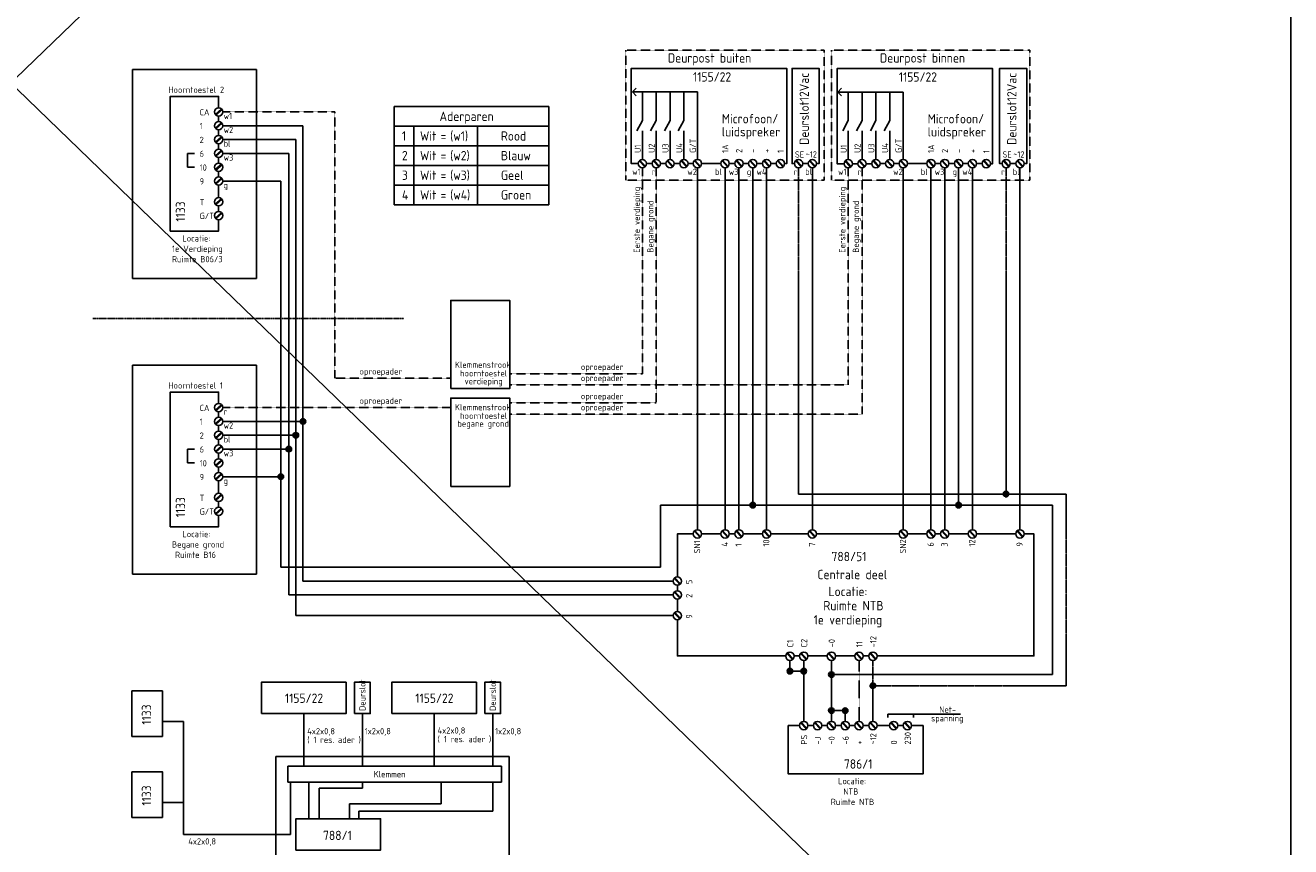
# Model space of a CAD drawing. Header units: millimetres. Extents: x -131870 to 63446, y -19823 to 125301.
# Tile 9 of 14: x -34792 to 1802, y 67390 to 91156. Entities that reach past the tile are written whole.
import ezdxf

# ---------------------------------------------------------------- set-up
doc = ezdxf.new("R2010")
doc.units = ezdxf.units.MM
doc.header["$LTSCALE"] = 0.5
for name, pattern in [('CENTER2', [28.575, 19.05, -3.175, 3.175, -3.175]), ('HIDDEN', [9.525, 6.35, -3.175]), ('HIDDENX2', [19.05, 12.7, -6.35]), ('PHANTOM2', [31.75, 15.875, -3.175, 3.175, -3.175, 3.175, -3.175])]:
    doc.linetypes.add(name, pattern=pattern)
doc.layers.add('tekst-018', color=1, linetype='Continuous')
doc.styles.get("Standard").update_dxf_attribs({"font": 'iso.shx'})

msp = doc.modelspace()

# ---------------------------------------------------------------- hatches: boundary and pattern name
at = {"linetype": 'Continuous'}
h = msp.add_hatch(color=1, dxfattribs=at)
edge = h.paths.add_edge_path()
edge.add_arc((-26761, 79695), 80, 0, 360)
h = msp.add_hatch(color=1, dxfattribs=at)
edge = h.paths.add_edge_path()
edge.add_arc((-26967, 79295), 80, 0, 360)
h = msp.add_hatch(color=1, dxfattribs=at)
edge = h.paths.add_edge_path()
edge.add_arc((-27172, 78895), 80, 0, 360)
h = msp.add_hatch(color=1, dxfattribs=at)
edge = h.paths.add_edge_path()
edge.add_arc((-27401, 78095), 80, 0, 360)
at = {"linetype": 'CENTER2'}
h = msp.add_hatch(color=4, dxfattribs=at)
edge = h.paths.add_edge_path()
edge.add_arc((-6429, 77594), 80, 0, 360)
at = {"linetype": 'Continuous'}
h = msp.add_hatch(color=1, dxfattribs=at)
edge = h.paths.add_edge_path()
edge.add_arc((-13754, 77272), 80, 0, 360)
h = msp.add_hatch(color=1, dxfattribs=at)
edge = h.paths.add_edge_path()
edge.add_arc((-7802, 77272), 80, 0, 360)
h = msp.add_hatch(color=1, dxfattribs=at)
edge = h.paths.add_edge_path()
edge.add_arc((-12680, 72470), 80, 0, 360)
h = msp.add_hatch(color=1, dxfattribs=at)
edge = h.paths.add_edge_path()
edge.add_arc((-12280, 72469), 80, 0, 360)
h = msp.add_hatch(color=1, dxfattribs=at)
edge = h.paths.add_edge_path()
edge.add_arc((-11480, 72370), 80, 0, 360)
at = {"linetype": 'CENTER2'}
h = msp.add_hatch(color=4, dxfattribs=at)
edge = h.paths.add_edge_path()
edge.add_arc((-10280, 72049), 80, 0, 360)
at = {"linetype": 'Continuous'}
h = msp.add_hatch(color=1, dxfattribs=at)
edge = h.paths.add_edge_path()
edge.add_arc((-11480, 71328), 80, 0, 360)
h = msp.add_hatch(color=1, dxfattribs=at)
edge = h.paths.add_edge_path()
edge.add_arc((-11080, 71327), 80, 0, 360)

# ---------------------------------------------------------------- linework, layer by layer
for p, q in [((-72236, 53664), (1802, 125301)), ((-72236, 125301), (1802, 53664)), ((1802, 125301), (1802, 53664)), ((-17235, 89227), (-17129, 89340)), ((-11292, 89225), (-11187, 89338)), ((-15354, 89227), (-17235, 89227)), ((-17235, 89227), (-17129, 89115)), ((-16947, 88401), (-16947, 89227)), ((-16547, 88401), (-16547, 89227)), ((-16147, 88401), (-16147, 89227)), ((-15747, 88401), (-15747, 89227)), ((-15354, 87275), (-15354, 89227)), ((-9402, 89225), (-11292, 89225)), ((-11292, 89225), (-11187, 89113)), ((-10994, 88399), (-10994, 89225)), ((-10594, 88399), (-10594, 89225)), ((-10194, 88399), (-10194, 89225)), ((-9794, 88399), (-9794, 89225)), ((-9402, 87273), (-9402, 89225)), ((-29297, 88579), (-29119, 88739)), ((-29281, 88561), (-29103, 88721)), ((-29297, 88179), (-29119, 88339)), ((-29281, 88161), (-29103, 88321)), ((-16947, 88401), (-17107, 88101)), ((-16547, 88401), (-16707, 88101)), ((-16147, 88401), (-16307, 88101)), ((-15747, 88401), (-15907, 88101)), ((-10994, 88399), (-11154, 88099)), ((-10594, 88399), (-10754, 88099)), ((-10194, 88399), (-10354, 88099)), ((-9794, 88399), (-9954, 88099)), ((-29297, 87779), (-29119, 87939)), ((-29281, 87761), (-29103, 87921)), ((-16947, 87274), (-16947, 88101)), ((-16547, 87274), (-16547, 88101)), ((-16147, 87274), (-16147, 88101)), ((-15747, 87274), (-15747, 88101)), ((-10994, 87272), (-10994, 88099)), ((-10594, 87272), (-10594, 88099)), ((-10194, 87272), (-10194, 88099)), ((-9794, 87272), (-9794, 88099)), ((-29297, 87379), (-29119, 87539)), ((-29281, 87361), (-29103, 87521)), ((-29297, 86979), (-29119, 87139)), ((-29281, 86961), (-29103, 87121)), ((-16875, 87058), (-17036, 87235)), ((-16858, 87073), (-17018, 87251)), ((-16475, 87058), (-16636, 87235)), ((-16458, 87073), (-16618, 87251)), ((-16075, 87058), (-16236, 87235)), ((-16058, 87073), (-16218, 87251)), ((-15675, 87058), (-15836, 87235)), ((-15658, 87073), (-15818, 87251)), ((-15283, 87059), (-15443, 87236)), ((-15266, 87074), (-15426, 87252)), ((-14483, 87059), (-14643, 87236)), ((-14466, 87074), (-14626, 87252)), ((-14083, 87059), (-14243, 87236)), ((-14066, 87074), (-14226, 87252)), ((-13683, 87058), (-13843, 87235)), ((-13666, 87073), (-13826, 87251)), ((-13283, 87058), (-13443, 87235)), ((-13266, 87073), (-13426, 87251)), ((-12883, 87058), (-13043, 87235)), ((-12866, 87073), (-13026, 87251)), ((-12359, 87058), (-12519, 87235)), ((-12341, 87073), (-12501, 87251)), ((-11959, 87058), (-12119, 87235)), ((-11941, 87073), (-12101, 87251)), ((-10923, 87055), (-11083, 87233)), ((-10905, 87071), (-11066, 87248)), ((-10523, 87055), (-10683, 87233)), ((-10505, 87071), (-10666, 87248)), ((-10123, 87058), (-10283, 87235)), ((-10105, 87073), (-10266, 87251)), ((-9723, 87058), (-9883, 87235)), ((-9705, 87073), (-9866, 87251)), ((-9331, 87059), (-9491, 87236)), ((-9313, 87074), (-9473, 87252)), ((-8531, 87059), (-8691, 87236)), ((-8513, 87074), (-8673, 87252)), ((-8131, 87059), (-8291, 87236)), ((-8113, 87074), (-8273, 87252)), ((-7731, 87058), (-7891, 87235)), ((-7713, 87073), (-7873, 87251)), ((-7331, 87058), (-7491, 87235)), ((-7313, 87073), (-7473, 87251)), ((-6931, 87058), (-7091, 87235)), ((-6913, 87073), (-7073, 87251)), ((-6355, 87058), (-6515, 87235)), ((-6338, 87073), (-6498, 87251)), ((-5955, 87058), (-6115, 87235)), ((-5938, 87073), (-6098, 87251)), ((-29297, 86579), (-29119, 86739)), ((-29281, 86561), (-29103, 86721)), ((-29297, 85979), (-29119, 86139)), ((-29281, 85961), (-29103, 86121)), ((-29297, 85579), (-29119, 85739)), ((-29281, 85561), (-29103, 85721)), ((-29297, 80023), (-29119, 80184)), ((-29281, 80006), (-29103, 80166)), ((-29297, 79623), (-29119, 79784)), ((-29281, 79606), (-29103, 79766)), ((-29297, 79223), (-29119, 79384)), ((-29281, 79206), (-29103, 79366)), ((-29297, 78823), (-29119, 78984)), ((-29281, 78806), (-29103, 78966)), ((-29297, 78423), (-29119, 78584)), ((-29281, 78406), (-29103, 78566)), ((-29297, 78023), (-29119, 78184)), ((-29281, 78006), (-29103, 78166)), ((-29297, 77423), (-29119, 77584)), ((-29281, 77406), (-29103, 77566)), ((-29297, 77023), (-29119, 77184)), ((-29281, 77006), (-29103, 77166)), ((-15283, 76344), (-15443, 76521)), ((-15266, 76360), (-15426, 76537)), ((-14483, 76344), (-14643, 76521)), ((-14466, 76360), (-14626, 76537)), ((-14083, 76344), (-14243, 76521)), ((-14066, 76360), (-14226, 76537)), ((-13283, 76344), (-13443, 76521)), ((-13266, 76360), (-13426, 76537)), ((-11959, 76344), (-12119, 76521)), ((-11941, 76360), (-12101, 76537)), ((-9331, 76344), (-9491, 76521)), ((-9313, 76360), (-9473, 76537)), ((-8531, 76344), (-8691, 76521)), ((-8513, 76360), (-8673, 76537)), ((-8131, 76344), (-8291, 76521)), ((-8113, 76360), (-8273, 76537)), ((-7331, 76344), (-7491, 76521)), ((-7313, 76360), (-7473, 76537)), ((-5958, 76344), (-6118, 76521)), ((-5940, 76360), (-6101, 76537)), ((-15864, 74978), (-16024, 75155)), ((-15846, 74994), (-16006, 75171)), ((-15864, 74578), (-16024, 74755)), ((-15846, 74594), (-16006, 74771)), ((-15864, 73978), (-16024, 74155)), ((-15846, 73994), (-16006, 74171)), ((-12608, 72804), (-12769, 72981)), ((-12591, 72820), (-12751, 72997)), ((-12208, 72804), (-12369, 72981)), ((-12191, 72820), (-12351, 72997)), ((-11408, 72804), (-11569, 72981)), ((-11391, 72820), (-11551, 72997)), ((-10608, 72804), (-10769, 72981)), ((-10591, 72820), (-10751, 72997)), ((-10208, 72804), (-10369, 72981)), ((-10191, 72820), (-10351, 72997)), ((-12191, 70816), (-12351, 70993)), ((-11791, 70816), (-11951, 70993)), ((-11391, 70816), (-11551, 70993)), ((-10991, 70816), (-11151, 70993)), ((-10591, 70816), (-10751, 70993)), ((-10191, 70816), (-10351, 70993)), ((-9591, 70816), (-9751, 70993)), ((-9191, 70816), (-9351, 70993)), ((-12208, 70800), (-12369, 70977)), ((-11808, 70800), (-11969, 70977)), ((-11408, 70800), (-11569, 70977)), ((-11008, 70800), (-11169, 70977)), ((-10608, 70800), (-10769, 70977)), ((-10208, 70800), (-10369, 70977)), ((-9608, 70800), (-9769, 70977)), ((-9208, 70800), (-9369, 70977)), ((-27550, 70000), (-27550, 65610)), ((-20800, 70000), (-27550, 70000)), ((-20800, 65610), (-20800, 70000))]:
    msp.add_line(p, q, dxfattribs=at)
at = {"color": 2, "linetype": 'Continuous'}
for p, q in [((-31693, 89879), (-28107, 89879)), ((-31693, 89879), (-31693, 83832)), ((-28107, 89879), (-28107, 83832)), ((-24124, 88806), (-24124, 85965)), ((-24124, 88806), (-19648, 88806)), ((-19648, 88806), (-19648, 85965)), ((-24124, 88238), (-19648, 88238)), ((-23556, 88238), (-23556, 85965)), ((-21717, 88238), (-21717, 85965)), ((-24124, 87670), (-19648, 87670)), ((-30100, 87050), (-30100, 87450)), ((-29900, 87450), (-30100, 87450)), ((-24124, 87102), (-19648, 87102)), ((-29900, 87050), (-30100, 87050)), ((-24124, 86533), (-19648, 86533)), ((-24124, 85965), (-19648, 85965)), ((-31693, 83832), (-28107, 83832)), ((-31693, 81324), (-28107, 81324)), ((-31693, 81324), (-31693, 75277)), ((-28107, 81324), (-28107, 75277)), ((-30100, 78495), (-30100, 78895)), ((-29900, 78895), (-30100, 78895)), ((-29900, 78495), (-30100, 78495)), ((-31693, 75277), (-28107, 75277)), ((-9852, 71125), (-9852, 71223)), ((-9852, 71223), (-7750, 71223)), ((-9102, 71125), (-9102, 71223))]:
    msp.add_line(p, q, dxfattribs=at)
at = {"linetype": 'HIDDEN'}
for p, q in [((-29080, 88650), (-25840, 88650)), ((-25840, 88650), (-25840, 80942)), ((-16947, 87032), (-16947, 81076)), ((-16547, 87032), (-16547, 80228)), ((-10994, 87032), (-10994, 80752)), ((-10594, 87032), (-10594, 79904)), ((-25840, 80942), (-22487, 80942)), ((-20782, 81076), (-16947, 81076)), ((-20782, 80752), (-10994, 80752)), ((-20782, 80228), (-16547, 80228)), ((-29080, 80095), (-22487, 80095)), ((-20782, 79904), (-10594, 79904))]:
    msp.add_line(p, q, dxfattribs=at)
at = {"color": 1, "linetype": 'Continuous'}
for p, q in [((-29080, 88250), (-26761, 88250)), ((-26761, 75075), (-26761, 88250)), ((-29080, 87850), (-26967, 87850)), ((-26967, 74075), (-26967, 87850)), ((-29080, 87450), (-27172, 87450)), ((-27172, 74675), (-27172, 87450)), ((-15354, 76561), (-15354, 87035)), ((-14554, 76561), (-14554, 87035)), ((-14154, 76561), (-14154, 87035)), ((-13754, 77272), (-13754, 87034)), ((-13354, 76561), (-13354, 87034)), ((-12030, 76561), (-12030, 87034)), ((-9402, 76561), (-9402, 87035)), ((-8602, 76561), (-8602, 87035)), ((-8202, 76561), (-8202, 87035)), ((-7802, 77272), (-7802, 87034)), ((-7402, 76561), (-7402, 87034)), ((-6029, 76561), (-6029, 87035)), ((-29080, 86650), (-27401, 86650)), ((-27401, 75475), (-27401, 86650)), ((-29080, 79695), (-26761, 79695)), ((-29080, 79295), (-26967, 79295)), ((-29080, 78895), (-27172, 78895)), ((-29080, 78095), (-27401, 78095)), ((-16421, 77272), (-5086, 77272)), ((-16421, 75475), (-16421, 77272)), ((-5086, 72370), (-5086, 77272)), ((-16421, 75475), (-27401, 75475)), ((-16055, 75075), (-26761, 75075)), ((-16055, 74675), (-27172, 74675)), ((-16055, 74075), (-26967, 74075)), ((-12360, 72469), (-12719, 72469)), ((-12680, 72550), (-12680, 72780)), ((-12279, 72780), (-12279, 71016)), ((-11480, 72780), (-11480, 71016)), ((-11480, 72370), (-5086, 72370)), ((-30220, 71010), (-30828, 71010)), ((-30220, 67745), (-30220, 71010)), ((-26740, 69720), (-26740, 71240)), ((-25045, 71240), (-25045, 69720)), ((-22970, 71240), (-22970, 69725)), ((-21275, 71240), (-21275, 69720)), ((-11400, 71328), (-11040, 71328)), ((-11080, 71247), (-11080, 71016)), ((-27123, 69260), (-27123, 67745)), ((-26590, 68200), (-26590, 69260)), ((-25045, 69260), (-25045, 69080)), ((-22770, 69265), (-22770, 68630)), ((-21275, 69260), (-21275, 68420)), ((-25045, 69080), (-26290, 69080)), ((-26290, 69080), (-26290, 68200)), ((-30220, 68668), (-30828, 68668)), ((-25420, 68200), (-25420, 68630)), ((-25420, 68630), (-22770, 68630)), ((-21275, 68420), (-25150, 68420)), ((-25150, 68200), (-25150, 68420)), ((-27123, 67745), (-30220, 67745))]:
    msp.add_line(p, q, dxfattribs=at)
at = {"color": 3, "linetype": 'Continuous'}
for p, q in [((-16027, 87154), (-15867, 87154)), ((-10074, 87154), (-9914, 87154))]:
    msp.add_line(p, q, dxfattribs=at)
at = {"color": 4, "linetype": 'CENTER2'}
for p, q in [((-12430, 77594), (-12430, 87034)), ((-6429, 77594), (-6429, 87034)), ((-12430, 77594), (-4686, 77594)), ((-4686, 72049), (-4686, 77594)), ((-10280, 72780), (-10280, 71016)), ((-10280, 72049), (-4686, 72049))]:
    msp.add_line(p, q, dxfattribs=at)
at = {"color": 1, "linetype": 'PHANTOM2'}
msp.add_line((-32838, 82669), (-23849, 82669), dxfattribs=at)
at = {"color": 3, "linetype": 'HIDDENX2'}
msp.add_line((-10680, 71016), (-10680, 72780), dxfattribs=at)
at = {"linetype": 'HIDDEN'}
for points in [[(-17429, 86673), (-11692, 86673), (-11692, 90439), (-17429, 90439)], [(-11476, 86673), (-5739, 86673), (-5739, 90439), (-11476, 90439)]]:
    msp.add_lwpolyline(points, close=True, dxfattribs=at)
at = {"color": 3, "linetype": 'Continuous'}
for points in [[(-12834, 87154), (-12771, 87154), (-12771, 89906), (-17269, 89906), (-17269, 87154), (-17067, 87154)], [(-11910, 87154), (-11834, 87154), (-11834, 89906), (-12619, 89906), (-12619, 87154), (-12550, 87154)], [(-6882, 87152), (-6819, 87152), (-6819, 89904), (-11317, 89904), (-11317, 87152), (-11114, 87152)], [(-5906, 87154), (-5831, 87154), (-5831, 89906), (-6616, 89906), (-6616, 87154), (-6546, 87154)], [(-29200, 85530), (-29200, 85200), (-30600, 85200), (-30600, 89100), (-29200, 89100), (-29200, 88770)], [(-29200, 88530), (-29200, 88370)], [(-29200, 88130), (-29200, 87970)], [(-29200, 87730), (-29200, 87570)], [(-29200, 87330), (-29200, 87170)], [(-16827, 87154), (-16667, 87154)], [(-16427, 87154), (-16267, 87154)], [(-15627, 87154), (-15474, 87154)], [(-15234, 87154), (-14674, 87154)], [(-14434, 87154), (-14274, 87154)], [(-14034, 87154), (-13874, 87154)], [(-13634, 87154), (-13474, 87154)], [(-13234, 87154), (-13074, 87154)], [(-12310, 87154), (-12150, 87154)], [(-10874, 87152), (-10714, 87152)], [(-10474, 87152), (-10314, 87152)], [(-9674, 87154), (-9522, 87154)], [(-9282, 87154), (-8722, 87154)], [(-8482, 87154), (-8322, 87154)], [(-8082, 87154), (-7922, 87154)], [(-7682, 87154), (-7522, 87154)], [(-7282, 87154), (-7122, 87154)], [(-6306, 87154), (-6146, 87154)], [(-29200, 86930), (-29200, 86770)], [(-29200, 86530), (-29200, 86170)], [(-29200, 85930), (-29200, 85770)], [(-29200, 76975), (-29200, 76645), (-30600, 76645), (-30600, 80545), (-29200, 80545), (-29200, 80215)], [(-29200, 79975), (-29200, 79815)], [(-29200, 79575), (-29200, 79415)], [(-29200, 79175), (-29200, 79015)], [(-29200, 78775), (-29200, 78615)], [(-29200, 78375), (-29200, 78215)], [(-29200, 77975), (-29200, 77615)], [(-29200, 77375), (-29200, 77215)], [(-15474, 76441), (-15935, 76441), (-15935, 75195)], [(-14674, 76441), (-15234, 76441)], [(-14274, 76441), (-14434, 76441)], [(-13474, 76441), (-14034, 76441)], [(-12150, 76441), (-13234, 76441)], [(-9522, 76441), (-11910, 76441)], [(-10160, 72908), (-5624, 72908), (-5624, 76441), (-5909, 76441)], [(-8722, 76441), (-9282, 76441)], [(-8322, 76441), (-8482, 76441)], [(-7522, 76441), (-8082, 76441)], [(-6149, 76441), (-7282, 76441)], [(-15935, 74955), (-15935, 74795)], [(-15935, 74555), (-15935, 74195)], [(-15935, 73955), (-15935, 72908), (-12799, 72908)], [(-12560, 72908), (-12399, 72908)], [(-12160, 72908), (-11599, 72908)], [(-11360, 72908), (-10799, 72908)], [(-10560, 72908), (-10399, 72908)], [(-9160, 70896), (-8830, 70896), (-8830, 69496), (-12730, 69496), (-12730, 70896), (-12400, 70896)], [(-12160, 70896), (-12000, 70896)], [(-11760, 70896), (-11600, 70896)], [(-11360, 70896), (-11200, 70896)], [(-10960, 70896), (-10800, 70896)], [(-10560, 70896), (-10400, 70896)], [(-10160, 70896), (-9800, 70896)], [(-9560, 70896), (-9400, 70896)]]:
    msp.add_lwpolyline(points, dxfattribs=at)
for points in [[(-22487, 80645), (-20782, 80645), (-20782, 83197), (-22487, 83197)], [(-22487, 77816), (-20782, 77816), (-20782, 80368), (-22487, 80368)], [(-27965, 71240), (-25515, 71240), (-25515, 72150), (-27965, 72150)], [(-25275, 71240), (-24815, 71240), (-24815, 72150), (-25275, 72150)], [(-24195, 71240), (-21745, 71240), (-21745, 72150), (-24195, 72150)], [(-21505, 71240), (-21045, 71240), (-21045, 72150), (-21505, 72150)], [(-31708, 71899), (-30828, 71899), (-30828, 70581), (-31708, 70581)], [(-31708, 69557), (-30828, 69557), (-30828, 68238), (-31708, 68238)], [(-27195, 69720), (-27195, 69260), (-21023, 69260), (-21023, 69720)], [(-26965, 67290), (-24515, 67290), (-24515, 68200), (-26965, 68200)]]:
    msp.add_lwpolyline(points, close=True, dxfattribs=at)
at = {"color": 2, "linetype": 'Continuous'}
for centre in [(-29200, 88650), (-29200, 88250), (-29200, 87850), (-29200, 87450), (-29200, 87050), (-16947, 87154), (-16547, 87154), (-16147, 87154), (-15747, 87154), (-15354, 87155), (-14554, 87155), (-14154, 87155), (-13754, 87154), (-13354, 87154), (-12954, 87154), (-12430, 87154), (-12030, 87154), (-10994, 87152), (-10594, 87152), (-10194, 87154), (-9794, 87154), (-9402, 87155), (-8602, 87155), (-8202, 87155), (-7802, 87154), (-7402, 87154), (-7002, 87154), (-6426, 87154), (-6026, 87154), (-29200, 86650), (-29200, 86050), (-29200, 85650), (-29200, 80095), (-29200, 79695), (-29200, 79295), (-29200, 78895), (-29200, 78495), (-29200, 78095), (-29200, 77495), (-29200, 77095), (-15354, 76441), (-14554, 76441), (-14154, 76441), (-13354, 76441), (-12030, 76441), (-9402, 76441), (-8602, 76441), (-8202, 76441), (-7402, 76441), (-6029, 76441), (-15935, 75075), (-15935, 74675), (-15935, 74075), (-12680, 72900), (-12280, 72900), (-11480, 72900), (-10680, 72900), (-10280, 72900), (-12280, 70896), (-11880, 70896), (-11480, 70896), (-11080, 70896), (-10680, 70896), (-10280, 70896), (-9680, 70896), (-9280, 70896)]:
    msp.add_circle(centre, 120, dxfattribs=at)
at = {"color": 1, "linetype": 'Continuous'}
for centre in [(-26761, 79695), (-26967, 79295), (-27172, 78895), (-27401, 78095), (-13754, 77272), (-7802, 77272), (-12680, 72470), (-12280, 72469), (-11480, 72370), (-11480, 71328), (-11080, 71327)]:
    msp.add_circle(centre, 80, dxfattribs=at)
at = {"color": 4, "linetype": 'CENTER2'}
for centre in [(-6429, 77594), (-10280, 72049)]:
    msp.add_circle(centre, 80, dxfattribs=at)

# ---------------------------------------------------------------- texts
at = {"layer": 'tekst-018'}
for s, height, p in [('Deurpost buiten', 270, (-16208, 90076)), (' Deurpost binnen', 270, (-10231, 90076)), ('1155/22', 270, (-15481, 89527)), ('1155/22', 270, (-9529, 89525)), ('Hoorntoestel 2', 180, (-30655, 89200)), ('CA', 180, (-29750, 88550)), ('w1', 180, (-29056, 88440)), ('Aderparen', 270, (-22812, 88387)), ('Microfoon/', 270, (-14649, 88318)), ('Microfoon/', 270, (-8697, 88316)), ('1', 180, (-29750, 88150)), ('w2', 180, (-29056, 88040)), ('luidspreker', 270, (-14649, 87941)), ('luidspreker', 270, (-8697, 87939)), ('2', 180, (-29750, 87750)), ('bl', 180, (-29056, 87640)), ('1', 270, (-23900, 87819)), ('Wit', 270, (-23377, 87819)), ('=', 270, (-22784, 87819)), ('(w1)', 270, (-22506, 87819)), ('Rood', 270, (-21037, 87819)), ('6', 180, (-29750, 87350)), ('2', 270, (-23900, 87251)), ('Wit', 270, (-23377, 87251)), ('(w2)', 270, (-22506, 87251)), ('Blauw', 270, (-21037, 87251)), ('SE', 180, (-12534, 87328)), ('~12', 180, (-12225, 87330)), ('SE', 180, (-6531, 87328)), ('~12', 180, (-6222, 87330)), ('10', 180, (-29750, 86950)), ('w3', 180, (-29056, 87240)), ('=', 270, (-22784, 87251)), ('9', 180, (-29750, 86550)), ('3', 270, (-23900, 86683)), ('Wit', 270, (-23377, 86683)), ('=', 270, (-22784, 86683)), ('(w3)', 270, (-22506, 86683)), ('Geel', 270, (-21037, 86683)), ('w1', 180, (-17240, 86827)), ('r', 180, (-16679, 86827)), ('w2', 180, (-15647, 86827)), ('bl', 180, (-14847, 86827)), ('w3', 180, (-14447, 86827)), ('g', 180, (-13927, 86827)), ('w4', 180, (-13647, 86827)), ('r', 180, (-12572, 86827)), ('bl', 180, (-12237, 86827)), ('w1', 180, (-11287, 86827)), ('r', 180, (-10726, 86827)), ('w2', 180, (-9695, 86827)), ('bl', 180, (-8895, 86827)), ('w3', 180, (-8495, 86827)), ('g', 180, (-7974, 86827)), ('w4', 180, (-7695, 86827)), ('r', 180, (-6571, 86827)), ('bl', 180, (-6236, 86827)), ('g', 180, (-29056, 86440)), ('4', 270, (-23900, 86114)), ('Wit', 270, (-23377, 86114)), ('(w4)', 270, (-22506, 86114)), ('Groen', 270, (-21037, 86114)), ('T', 180, (-29750, 85950)), ('=', 270, (-22784, 86114)), ('G/T', 180, (-29750, 85550)), ('Locatie:', 180, (-30250, 84900)), ('1e Verdieping', 180, (-30550, 84600)), ('Ruimte B06/3', 180, (-30550, 84300)), ('Klemmenstrook', 180, (-22367, 81244)), ('hoorntoestel', 180, (-22216, 80996)), ('verdieping', 180, (-22089, 80767)), ('Hoorntoestel 1', 180, (-30655, 80645)), ('CA', 180, (-29750, 79995)), ('Klemmenstrook', 180, (-22367, 80017)), ('1', 180, (-29750, 79595)), ('r', 180, (-29056, 79885)), ('hoorntoestel', 180, (-22216, 79768)), ('w2', 180, (-29056, 79485)), ('begane grond', 180, (-22295, 79539)), ('2', 180, (-29750, 79195)), ('bl', 180, (-29056, 79085)), ('6', 180, (-29750, 78795)), ('w3', 180, (-29056, 78685)), ('10', 180, (-29750, 78395)), ('9', 180, (-29750, 77995)), ('g', 180, (-29056, 77885)), ('T', 180, (-29750, 77395)), ('G/T', 180, (-29750, 76995)), ('Locatie:', 180, (-30250, 76345)), ('Begane grond', 180, (-30550, 76045)), ('Ruimte B16', 180, (-30461, 75745)), ('788/51', 270, (-11477, 75651)), ('Centrale deel', 270, (-11883, 75130)), ('Locatie:', 270, (-11563, 74640)), ('Ruimte NTB', 270, (-11713, 74230)), ('1e verdieping', 270, (-11993, 73820)), ('1155/22', 270, (-27282, 71551)), ('1155/22', 270, (-23512, 71551)), ('Net-', 180, (-8362, 71267)), ('spanning', 180, (-8597, 71015)), ('4x2x0,8', 180, (-26638, 70643)), ('1x2x0,8', 180, (-24978, 70643)), ('4x2x0,8', 180, (-22868, 70663)), ('1x2x0,8', 180, (-21208, 70643)), ('( 1 res. ader )', 180, (-26638, 70393)), ('( 1 res. ader )', 180, (-22868, 70413)), ('786/1', 270, (-11118, 69647)), ('Klemmen', 180, (-24717, 69398)), ('Locatie:', 180, (-11286, 69197)), ('NTB', 180, (-11138, 68897)), ('Ruimte NTB', 180, (-11497, 68597)), ('788/1', 270, (-26182, 67581)), ('4x2x0,8', 180, (-30078, 67453))]:
    msp.add_text(s, height=height, dxfattribs=at).set_placement(p)
for s, height, p in [('Deurslot12Vac', 270, (-12131, 87696)), ('Deurslot12Vac', 270, (-6128, 87696)), ('G/T', 180, (-15398, 87464)), ('G/T', 180, (-9446, 87462)), ('U1', 180, (-16989, 87464)), ('U2', 180, (-16586, 87464)), ('U3', 180, (-16189, 87464)), ('U4', 180, (-15788, 87464)), ('1A', 180, (-14459, 87464)), ('2', 180, (-14059, 87464)), ('-', 180, (-13659, 87463)), ('+', 180, (-13259, 87464)), ('1', 180, (-12859, 87463)), ('U1', 180, (-11036, 87462)), ('U2', 180, (-10634, 87462)), ('U3', 180, (-10236, 87462)), ('U4', 180, (-9836, 87462)), ('1A', 180, (-8507, 87462)), ('2', 180, (-8107, 87462)), ('-', 180, (-7707, 87460)), ('+', 180, (-7307, 87462)), ('1', 180, (-6907, 87460)), ('Eerste verdieping', 180, (-17018, 84574)), ('Eerste verdieping', 180, (-11078, 84574)), ('1133', 270, (-30170, 85475)), ('Begane grond', 180, (-16625, 84574)), ('Begane grond', 180, (-10681, 84574)), ('1133', 270, (-30170, 76920)), ('SN1', 180, (-15274, 75875)), ('4', 180, (-14474, 76072)), ('1', 180, (-14074, 76072)), ('10', 180, (-13274, 76072)), ('7', 180, (-11949, 76072)), ('SN2', 180, (-9321, 75875)), ('6', 180, (-8521, 76072)), ('3', 180, (-8121, 76072)), ('12', 180, (-7321, 76072)), ('9', 180, (-5948, 76072)), ('5', 180, (-15503, 74988)), ('2', 180, (-15503, 74588)), ('9', 180, (-15503, 73988)), ('C1', 180, (-12580, 73159)), ('C2', 180, (-12180, 73159)), ('-0', 180, (-11380, 73159)), ('11', 180, (-10580, 73159)), ('-12', 180, (-10180, 73159)), ('Deurslot', 180, (-24953, 71317)), ('Deurslot', 180, (-21183, 71317)), ('1133', 270, (-31152, 70921)), ('PS', 180, (-12180, 70346)), ('~12', 180, (-10180, 70346)), ('230', 180, (-9180, 70346)), ('-J', 180, (-11780, 70346)), ('~0', 180, (-11380, 70346)), ('-6', 180, (-10980, 70346)), ('+', 180, (-10580, 70346)), ('0', 180, (-9580, 70346)), ('1133', 270, (-31152, 68578))]:
    msp.add_text(s, height=height, rotation=90, dxfattribs=at).set_placement(p)
at = {"layer": 'tekst-018', "color": 2}
for p in [(-25124, 81051), (-18725, 81184), (-18725, 80860), (-18725, 80336), (-25124, 80203), (-18725, 80012)]:
    msp.add_text('oproepader', height=180, dxfattribs=at).set_placement(p)

doc.saveas('drawing.dxf')
